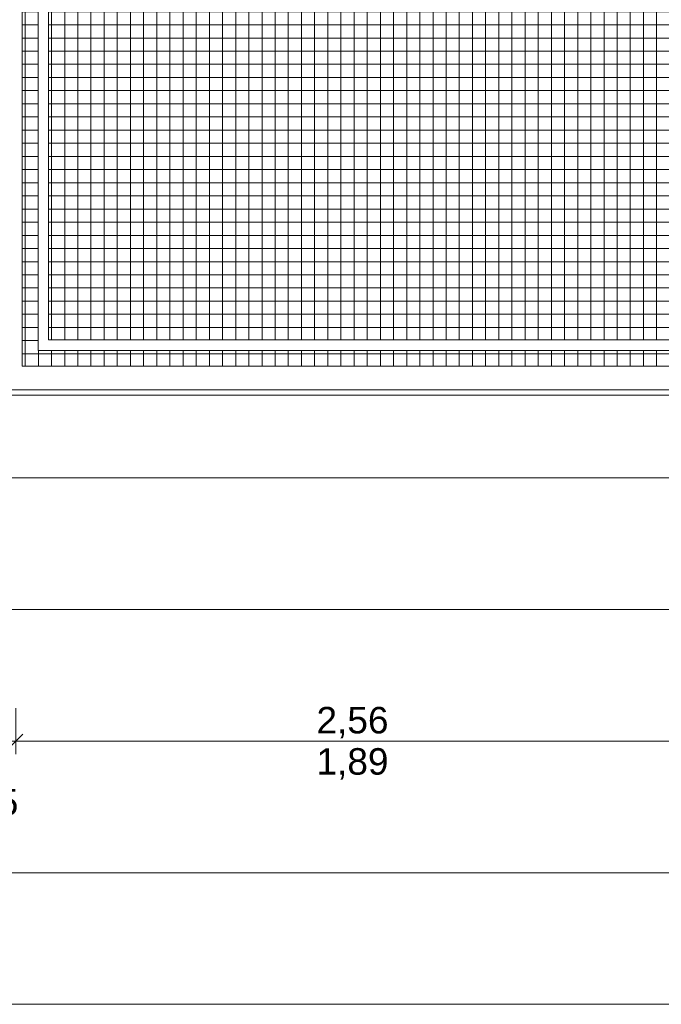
# Model space of a CAD drawing. Header units: metres. Extents: x -180 to 4, y -50 to 6.
# Tile 141 of 256: x -99.12 to -96.68, y -45.27 to -41.53. Entities that reach past the tile are written whole.
import ezdxf

# ---------------------------------------------------------------- set-up
doc = ezdxf.new("R2010")
doc.units = ezdxf.units.M
doc.header["$LTSCALE"] = 0.05
doc.header["$PDMODE"] = 1
doc.header["$PDSIZE"] = -2
doc.layers.get('0').update_dxf_attribs({"lineweight": 25})
for name, color, linetype, lineweight, true_color in [('30 -33 Aussenwände- 7 Fassade_ Elemente', 7, 'Continuous', 9, 0x00aacc), ('30 -34 Innenwände- 6 Elemente', 7, 'Continuous', 9, 0xff6633), ('70 -72 Beschriftung- 1 Beschriftung allgemein', 7, 'Continuous', 9, 0xff6633), ('70 -76 Bemaßung- 2 Allgemein', 7, 'Continuous', 5, 0x6666cc)]:
    doc.layers.add(name, color=color, linetype=linetype, lineweight=lineweight, true_color=true_color)
doc.layers.add('60- 61 allgemeine Ausstattung- 4 Terrassen', color=7, linetype='Continuous', lineweight=9)
doc.layers.add('Keine', color=7, linetype='Continuous', lineweight=9)
doc.styles.add('Arial', font='arial.ttf')
doc.dimstyles.new('k+k 1_50', dxfattribs={"dimtxt": 0.100689, "dimasz": 0.05302, "dimexe": 0.05, "dimexo": 0.15, "dimgap": 0.01, "dimtad": 1, "dimdec": 3, "dimtxsty": 'Arial', "dimblk": 'VW_SLASH', "dimblk1": 'VW_SLASH', "dimblk2": 'VW_SLASH', "dimcen": 0, "dimdle": 0.05, "dimadec": 3, "dimazin": 0, "dimtfac": 0.75, "dimtdec": 3, "dimtix": 1, "dimtmove": 0, "dimatfit": 0, "dimldrblk": 'VW_SLASH-1', "dimfxl": 0.125, "dimfxlon": 1, "dimfrac": 2, "dimtolj": 1, "dimarcsym": 0})

# ---------------------------------------------------------------- blocks, each defined once
blk = doc.blocks.new('Gruppe-7859')
at = {"layer": '60- 61 allgemeine Ausstattung- 4 Terrassen', "linetype": 'Continuous', "lineweight": 9, "transparency": 33554534}
h = blk.add_hatch(dxfattribs=at)
h.set_pattern_fill('Betonfertigteil  SRF', color=252, style=0, pattern_type=2)
h.set_pattern_definition([(0, (0, 0), (3e-18, 0.05), []), (90, (0, 0), (0.05, 0), [])])
h.paths.add_polyline_path([(-96.221, -40.247), (-96.511, -40.247), (-96.511, -39.837), (-99.002, -39.837), (-99.002, -39.866), (-99.111, -39.866), (-99.111, -42.847), (-96.221, -42.847)])
at = {"layer": '60- 61 allgemeine Ausstattung- 4 Terrassen', "lineweight": 18, "flags": 128}
blk.add_lwpolyline([(-75.061, -39.837), (-96.401, -39.837), (-96.401, -40.137), (-96.221, -40.137), (-96.221, -42.957), (-99.221, -42.957), (-99.221, -39.837)], dxfattribs=at)
at = {"layer": '60- 61 allgemeine Ausstattung- 4 Terrassen', "color": 252, "linetype": 'Continuous', "true_color": 0x888888, "flags": 128}
blk.add_lwpolyline([(-96.221, -40.247), (-96.511, -40.247), (-96.511, -39.837), (-99.002, -39.837), (-99.002, -39.866), (-99.111, -39.866), (-99.111, -42.847), (-96.221, -42.847)], close=True, dxfattribs=at)
blk = doc.blocks.new('_OG3_2D (2D)')
at = {"layer": '30 -33 Aussenwände- 7 Fassade_ Elemente', "flags": 128}
blk.add_lwpolyline([(-75.06099996, -39.83704198), (-96.40100437, -39.83704198), (-96.40100437, -40.13704198), (-96.22099996, -40.13704198), (-96.22099996, -42.95704198), (-99.22099996, -42.95704198), (-99.22099996, -39.83704198)], dxfattribs=at)
at = {"layer": '70 -72 Beschriftung- 1 Beschriftung allgemein', "color": 7}
blk.add_blockref('Gruppe-7859', (0, 0), dxfattribs=at)
blk = doc.blocks.new('VW_SLASH')
at = {"color": 0, "linetype": 'ByBlock', "lineweight": -2, "transparency": 16777216}
blk.add_line((0.943, 0), (-1, 0), dxfattribs=at)
at = {"color": 0, "lineweight": 20, "transparency": 16777216, "flags": 128}
blk.add_lwpolyline([(0.5, 0.5), (-0.5, -0.5)], dxfattribs=at)
blk = doc.blocks.new('*D9765')
at = {"layer": '70 -76 Bemaßung- 2 Allgemein', "color": 0, "lineweight": -2}
for p, q in [((-99.296, -43.147), (-99.296, -43.322)), ((-91.246, -43.147), (-91.246, -43.322)), ((-91.299, -43.272), (-99.243, -43.272))]:
    blk.add_line(p, q, dxfattribs=at)
at = {"layer": 'Defpoints', "color": 0}
for p in [(-99.296, -30.997), (-91.246, -30.997), (-99.296, -43.272)]:
    blk.add_point(p, dxfattribs=at)
at = {"layer": '70 -76 Bemaßung- 2 Allgemein', "color": 0, "lineweight": -2, "xscale": 0.05302001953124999, "yscale": 0.05302001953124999, "zscale": 0.05302001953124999, "rotation": 180}
blk.add_blockref('VW_SLASH', (-99.296, -43.272), dxfattribs=at)
at = {"layer": '70 -76 Bemaßung- 2 Allgemein', "color": 0, "lineweight": -2, "xscale": 0.05302001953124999, "yscale": 0.05302001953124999, "zscale": 0.05302001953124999}
blk.add_blockref('VW_SLASH', (-91.246, -43.272), dxfattribs=at)
at = {"layer": '70 -76 Bemaßung- 2 Allgemein', "color": 0, "insert": (-95.271, -43.2016), "char_height": 0.10069, "attachment_point": 5, "style": 'Arial'}
blk.add_mtext('\\A1;8,05', dxfattribs=at)
blk = doc.blocks.new('VW_SLASH-1')
at = {"color": 0, "linetype": 'ByBlock', "lineweight": -2, "transparency": 16777216}
blk.add_line((0.943, 0), (-1, 0), dxfattribs=at)
at = {"color": 0, "lineweight": 5, "transparency": 16777216, "flags": 128}
blk.add_lwpolyline([(0.5, 0.5), (-0.5, -0.5)], dxfattribs=at)
blk = doc.blocks.new('Gruppe-9284')
at = {"layer": '70 -76 Bemaßung- 2 Allgemein', "insert": (-97.856, -44.2987), "char_height": 0.10069, "width": 0.455, "attachment_point": 2, "line_spacing_factor": 0.96878, "style": 'Arial'}
blk.add_mtext('1,89', dxfattribs=at)
blk = doc.blocks.new('Gruppe-9706')
at = {"color": 255}
blk.add_wipeout([(-99.201, -39.837), (-99.201, -42.937), (-96.221, -42.937), (-96.221, -42.847), (-99.111, -42.847), (-99.111, -39.837)], dxfattribs=at).dxf.layer = '30 -34 Innenwände- 6 Elemente'
at = {"layer": '30 -34 Innenwände- 6 Elemente', "flags": 128}
blk.add_lwpolyline([(-99.201, -39.837), (-99.201, -42.937), (-96.221, -42.937), (-96.221, -42.847), (-99.111, -42.847), (-99.111, -39.837)], close=True, dxfattribs=at)
blk = doc.blocks.new('Gruppe-9707')
at = {"color": 255}
blk.add_wipeout([(-99.051, -39.837), (-99.051, -42.787), (-96.221, -42.787), (-96.221, -42.747), (-99.011, -42.747), (-99.011, -39.837)], dxfattribs=at).dxf.layer = '30 -34 Innenwände- 6 Elemente'
at = {"layer": '30 -34 Innenwände- 6 Elemente', "flags": 128}
blk.add_lwpolyline([(-99.051, -39.837), (-99.051, -42.787), (-96.221, -42.787), (-96.221, -42.747), (-99.011, -42.747), (-99.011, -39.837)], close=True, dxfattribs=at)
blk = doc.blocks.new('Gruppe-9708')
at = {"layer": '30 -34 Innenwände- 6 Elemente', "color": 7, "transparency": 33554687}
blk.add_blockref('Gruppe-9706', (0, 0), dxfattribs=at)
blk.add_blockref('Gruppe-9707', (0, 0), dxfattribs=at)
blk = doc.blocks.new('Gruppe-9709')
at = {"layer": '30 -34 Innenwände- 6 Elemente', "color": 7, "transparency": 33554687}
blk.add_blockref('Gruppe-9708', (0, 0), dxfattribs=at)
at = {"layer": '30 -34 Innenwände- 6 Elemente', "color": 0, "flags": 1}
for tag in ['IFC_UUID', 'instanceID']:
    blk.add_attdef(tag, (-99.201, -42.937), '', height=0.00018, dxfattribs=at)
blk = doc.blocks.new('*D10982')
at = {"layer": '70 -76 Bemaßung- 2 Allgemein', "color": 0, "lineweight": -2}
for p, q in [((-99.421, -45.147), (-99.421, -45.322)), ((-91.171, -45.147), (-91.171, -45.322)), ((-91.224, -45.272), (-99.368, -45.272))]:
    blk.add_line(p, q, dxfattribs=at)
at = {"layer": 'Defpoints', "color": 0}
for p in [(-99.421, -42.294), (-91.171, -42.294), (-99.421, -45.272)]:
    blk.add_point(p, dxfattribs=at)
at = {"layer": '70 -76 Bemaßung- 2 Allgemein', "color": 0, "lineweight": -2, "xscale": 0.05302001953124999, "yscale": 0.05302001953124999, "zscale": 0.05302001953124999, "rotation": 180}
blk.add_blockref('VW_SLASH', (-99.421, -45.272), dxfattribs=at)
at = {"layer": '70 -76 Bemaßung- 2 Allgemein', "color": 0, "lineweight": -2, "xscale": 0.05302001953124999, "yscale": 0.05302001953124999, "zscale": 0.05302001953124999}
blk.add_blockref('VW_SLASH', (-91.171, -45.272), dxfattribs=at)
at = {"layer": '70 -76 Bemaßung- 2 Allgemein', "color": 0, "insert": (-95.296, -45.2016), "char_height": 0.10069, "attachment_point": 5, "style": 'Arial'}
blk.add_mtext('\\A1;8,25', dxfattribs=at)
blk = doc.blocks.new('*D11029')
at = {"layer": '70 -76 Bemaßung- 2 Allgemein', "color": 0, "lineweight": -2}
for p, q in [((-99.421, -44.647), (-99.421, -44.822)), ((-74.671, -44.647), (-74.671, -44.822)), ((-74.724, -44.772), (-99.368, -44.772))]:
    blk.add_line(p, q, dxfattribs=at)
at = {"layer": 'Defpoints', "color": 0}
for p in [(-99.421, -41.794), (-74.671, -41.794), (-99.421, -44.772)]:
    blk.add_point(p, dxfattribs=at)
at = {"layer": '70 -76 Bemaßung- 2 Allgemein', "color": 0, "lineweight": -2, "xscale": 0.05302001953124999, "yscale": 0.05302001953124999, "zscale": 0.05302001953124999, "rotation": 180}
blk.add_blockref('VW_SLASH', (-99.421, -44.772), dxfattribs=at)
at = {"layer": '70 -76 Bemaßung- 2 Allgemein', "color": 0, "lineweight": -2, "xscale": 0.05302001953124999, "yscale": 0.05302001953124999, "zscale": 0.05302001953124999}
blk.add_blockref('VW_SLASH', (-74.671, -44.772), dxfattribs=at)
at = {"layer": '70 -76 Bemaßung- 2 Allgemein', "color": 0, "insert": (-87.046, -44.7016), "char_height": 0.10069, "attachment_point": 5, "style": 'Arial'}
blk.add_mtext('\\A1;24,75', dxfattribs=at)
blk = doc.blocks.new('*D11238')
at = {"layer": '70 -76 Bemaßung- 2 Allgemein', "color": 0, "lineweight": -2}
for p, q in [((-99.351, -44.147), (-99.351, -44.322)), ((-99.136, -44.147), (-99.136, -44.322)), ((-99.404, -44.272), (-99.457, -44.272)), ((-99.136, -44.272), (-99.351, -44.272)), ((-99.083, -44.272), (-99.03, -44.272))]:
    blk.add_line(p, q, dxfattribs=at)
at = {"layer": 'Defpoints', "color": 0}
for p in [(-99.136, -30.997), (-99.351, -31.794), (-99.351, -44.272)]:
    blk.add_point(p, dxfattribs=at)
at = {"layer": '70 -76 Bemaßung- 2 Allgemein', "color": 0, "lineweight": -2, "xscale": 0.05302001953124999, "yscale": 0.05302001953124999, "zscale": 0.05302001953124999}
blk.add_blockref('VW_SLASH', (-99.351, -44.272), dxfattribs=at)
at = {"layer": '70 -76 Bemaßung- 2 Allgemein', "color": 0, "lineweight": -2, "xscale": 0.05302001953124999, "yscale": 0.05302001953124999, "zscale": 0.05302001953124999, "rotation": 180}
blk.add_blockref('VW_SLASH', (-99.136, -44.272), dxfattribs=at)
at = {"layer": '70 -76 Bemaßung- 2 Allgemein', "color": 0, "insert": (-99.2435, -44.5389), "char_height": 0.100689, "attachment_point": 5, "style": 'Arial'}
blk.add_mtext('\\A1;21\\S5^ ;', dxfattribs=at)
blk = doc.blocks.new('*D11239')
at = {"layer": '70 -76 Bemaßung- 2 Allgemein', "color": 0, "lineweight": -2}
for p, q in [((-99.136, -44.147), (-99.136, -44.322)), ((-96.576, -44.147), (-96.576, -44.322)), ((-96.629, -44.272), (-99.083, -44.272))]:
    blk.add_line(p, q, dxfattribs=at)
at = {"layer": 'Defpoints', "color": 0}
for p in [(-99.136, -30.997), (-96.576, -31.297), (-99.136, -44.272)]:
    blk.add_point(p, dxfattribs=at)
at = {"layer": '70 -76 Bemaßung- 2 Allgemein', "color": 0, "lineweight": -2, "xscale": 0.05302001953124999, "yscale": 0.05302001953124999, "zscale": 0.05302001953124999, "rotation": 180}
blk.add_blockref('VW_SLASH', (-99.136, -44.272), dxfattribs=at)
at = {"layer": '70 -76 Bemaßung- 2 Allgemein', "color": 0, "lineweight": -2, "xscale": 0.05302001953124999, "yscale": 0.05302001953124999, "zscale": 0.05302001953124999}
blk.add_blockref('VW_SLASH', (-96.576, -44.272), dxfattribs=at)
at = {"layer": '70 -76 Bemaßung- 2 Allgemein', "color": 0, "insert": (-97.856, -44.2016), "char_height": 0.10069, "attachment_point": 5, "style": 'Arial'}
blk.add_mtext('\\A1;2,56', dxfattribs=at)
blk = doc.blocks.new('*D11476')
at = {"layer": '70 -76 Bemaßung- 2 Allgemein', "color": 0, "lineweight": -2}
for p, q in [((-99.221, -43.647), (-99.221, -43.822)), ((-91.371, -43.647), (-91.371, -43.822)), ((-91.424, -43.772), (-99.168, -43.772))]:
    blk.add_line(p, q, dxfattribs=at)
at = {"layer": 'Defpoints', "color": 0}
for p in [(-99.221, -30.997), (-91.371, -30.997), (-99.221, -43.772)]:
    blk.add_point(p, dxfattribs=at)
at = {"layer": '70 -76 Bemaßung- 2 Allgemein', "color": 0, "lineweight": -2, "xscale": 0.05302001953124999, "yscale": 0.05302001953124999, "zscale": 0.05302001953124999, "rotation": 180}
blk.add_blockref('VW_SLASH', (-99.221, -43.772), dxfattribs=at)
at = {"layer": '70 -76 Bemaßung- 2 Allgemein', "color": 0, "lineweight": -2, "xscale": 0.05302001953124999, "yscale": 0.05302001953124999, "zscale": 0.05302001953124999}
blk.add_blockref('VW_SLASH', (-91.371, -43.772), dxfattribs=at)
at = {"layer": '70 -76 Bemaßung- 2 Allgemein', "color": 0, "insert": (-95.296, -43.7016), "char_height": 0.10069, "attachment_point": 5, "style": 'Arial'}
blk.add_mtext('\\A1;7,85', dxfattribs=at)
blk = doc.blocks.new('Gruppe-9034')
at = {"layer": '70 -76 Bemaßung- 2 Allgemein'}
dim = blk.add_aligned_dim(p1=(-91.246, -30.997), p2=(-99.296, -30.997), distance=12.275, text='8,05', dimstyle='k+k 1_50', override={"dimtxt": 0.100689, "dimgap": 0.01, "dimpost": '<>', "dimtxsty": 'Arial', "dimtmove": 2}, dxfattribs=at)
dim.commit()
dim.dimension.update_dxf_attribs({"geometry": '*D9765', "text_midpoint": (-95.271, -43.2016)})
blk = doc.blocks.new('Gruppe-9719')
at = {"layer": '70 -76 Bemaßung- 2 Allgemein'}
dim = blk.add_aligned_dim(p1=(-91.17099996, -42.29404198), p2=(-99.42099996, -42.29404198), distance=2.978, text='8,25', dimstyle='k+k 1_50', override={"dimtxt": 0.100689, "dimgap": 0.01, "dimdec": 8, "dimpost": '<>', "dimtxsty": 'Arial', "dimtmove": 2}, dxfattribs=at)
dim.commit()
dim.dimension.update_dxf_attribs({"geometry": '*D10982', "text_midpoint": (-95.29599996, -45.20157844)})
blk = doc.blocks.new('Gruppe-9723')
at = {"layer": '70 -76 Bemaßung- 2 Allgemein'}
dim = blk.add_aligned_dim(p1=(-74.67099996, -41.79404198), p2=(-99.42099996, -41.79404198), distance=2.978, text='24,75', dimstyle='k+k 1_50', override={"dimtxt": 0.100689, "dimgap": 0.01, "dimdec": 8, "dimpost": '<>', "dimtxsty": 'Arial', "dimtmove": 2}, dxfattribs=at)
dim.commit()
dim.dimension.update_dxf_attribs({"geometry": '*D11029', "text_midpoint": (-87.04599996, -44.70157844)})
blk = doc.blocks.new('Gruppe-9727')
at = {"layer": '70 -76 Bemaßung- 2 Allgemein'}
for base, p1, p2, text, override, picture, middle in [((-99.35099996, -44.27204198), (-99.13599996, -30.99704198), (-99.35099996, -31.79404198), '21\\S5^ ;', {"dimtxt": 0.100689, "dimgap": 0.01, "dimdec": 8, "dimpost": '<>', "dimtxsty": 'Arial', "dimtix": 0, "dimtmove": 2}, '*D11238', (-99.24349996, -44.5388724)), ((-99.13599996, -44.27204198), (-96.57599996, -31.29704198), (-99.13599996, -30.99704198), '2,56', {"dimtxt": 0.100689, "dimgap": 0.01, "dimdec": 8, "dimpost": '<>', "dimtxsty": 'Arial', "dimtmove": 2}, '*D11239', (-97.85599996, -44.20157844))]:
    dim = blk.add_linear_dim(base=base, p1=p1, p2=p2, text=text, dimstyle='k+k 1_50', override=override, dxfattribs=at)
    dim.commit()
    dim.dimension.update_dxf_attribs({"geometry": picture, "text_midpoint": middle})
blk = doc.blocks.new('Gruppe-9731')
at = {"layer": '70 -76 Bemaßung- 2 Allgemein'}
dim = blk.add_aligned_dim(p1=(-91.37099996, -30.99704198), p2=(-99.22099996, -30.99704198), distance=12.775, text='7,85', dimstyle='k+k 1_50', override={"dimtxt": 0.100689, "dimgap": 0.01, "dimdec": 8, "dimpost": '<>', "dimtxsty": 'Arial', "dimtmove": 2}, dxfattribs=at)
dim.commit()
dim.dimension.update_dxf_attribs({"geometry": '*D11476', "text_midpoint": (-95.29599996, -43.70157844)})
blk = doc.blocks.new('_OG3_2D Bemaßung_ Beschriftung (2D)')
at = {"layer": '70 -76 Bemaßung- 2 Allgemein'}
blk.add_blockref('Gruppe-9034', (0, 0), dxfattribs=at)
at = {"layer": '70 -76 Bemaßung- 2 Allgemein', "color": 7}
blk.add_blockref('Gruppe-9284', (0, 0), dxfattribs=at)
at = {"layer": '30 -34 Innenwände- 6 Elemente'}
blk.add_blockref('Gruppe-9709', (0, 0), dxfattribs=at)
at = {"layer": '70 -76 Bemaßung- 2 Allgemein'}
for name in ['Gruppe-9731', 'Gruppe-9727', 'Gruppe-9723', 'Gruppe-9719']:
    blk.add_blockref(name, (0, 0), dxfattribs=at)

msp = doc.modelspace()

# ---------------------------------------------------------------- block references
at = {"layer": 'Keine', "color": 1}
msp.add_blockref('_OG3_2D (2D)', (0, 0), dxfattribs=at)

# ---------------------------------------------------------------- next in the draw order: block references
msp.add_blockref('_OG3_2D Bemaßung_ Beschriftung (2D)', (0, 0), dxfattribs=at)

doc.saveas('drawing.dxf')
